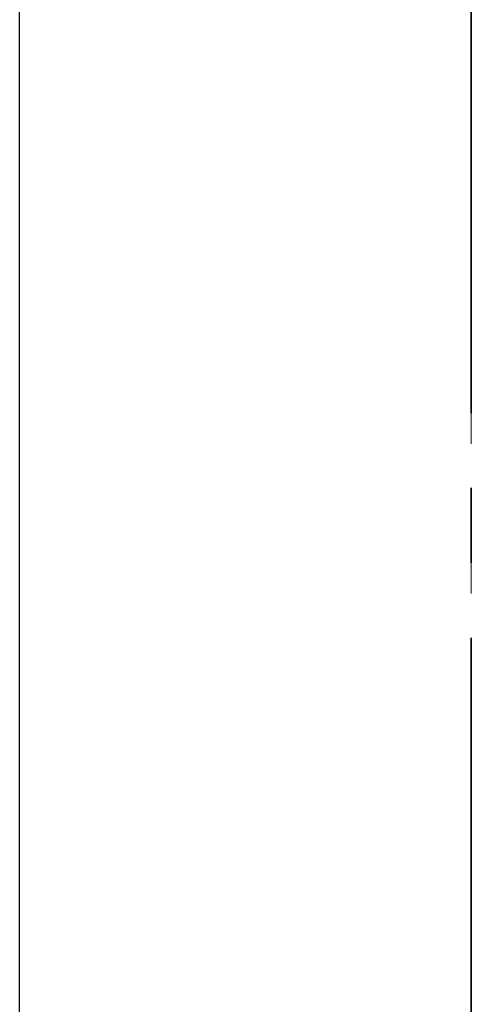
# Model space of a CAD drawing. Header units: metres. Extents: x 29.9 to 45.4, y 22.2 to 35.7.
# Tile 4 of 41: x 33.847 to 34.45, y 28.073 to 29.388. Entities that reach past the tile are written whole.
import ezdxf

# ---------------------------------------------------------------- set-up
doc = ezdxf.new("R2010")
doc.units = ezdxf.units.M
doc.linetypes.add('_Rasterlinie_', pattern=[0.0075, 0.004, -0.001, 0.0015, -0.001])
doc.linetypes.add('IMPORT-STRICHPUNKT2_S5 _5_', pattern=[1, 0.7, -0.1, 0.1, -0.1])
doc.layers.add('1233-X-Ref ARC-BTG_00_dwg', color=7, linetype='Continuous', lineweight=5, true_color=0x767676)
doc.layers.add('Achsen', color=7, linetype='Continuous', lineweight=25)
doc.layers.add('S-GRID', color=7, linetype='Continuous', lineweight=5)

# ---------------------------------------------------------------- blocks, each defined once
blk = doc.blocks.new('1233-X-Ref ARC-BTG_00_dwg-10239373-OKFFB EG - G0641-Rö-für Ausschreibung')
at = {"layer": '1233-X-Ref ARC-BTG_00_dwg', "color": 7, "lineweight": 25, "flags": 128}
blk.add_lwpolyline([(57.6553, 29.5337), (57.6553, 29.5837), (57.6553, 30.6179), (57.6553, 31.9337), (57.6553, 32.0837), (57.6553, 33.6591), (57.6553, 40.3273)], dxfattribs=at)
at = {"layer": 'Achsen', "linetype": 'IMPORT-STRICHPUNKT2_S5 _5_', "lineweight": 35}
blk.add_line((58.2586, 28.1233), (58.2586, 40.3273), dxfattribs=at)

msp = doc.modelspace()

# ---------------------------------------------------------------- linework, layer by layer
at = {"layer": 'S-GRID', "color": 175, "linetype": '_Rasterlinie_', "lineweight": 9, "true_color": 0x5555aa}
msp.add_line((34.45, 22.8217), (34.45, 35.0921), dxfattribs=at)

# ---------------------------------------------------------------- block references
at = {"layer": '1233-X-Ref ARC-BTG_00_dwg', "color": 7, "lineweight": 9}
msp.add_blockref('1233-X-Ref ARC-BTG_00_dwg-10239373-OKFFB EG - G0641-Rö-für Ausschreibung', (-23.8086, -5.2607), dxfattribs=at)

doc.saveas('drawing.dxf')
